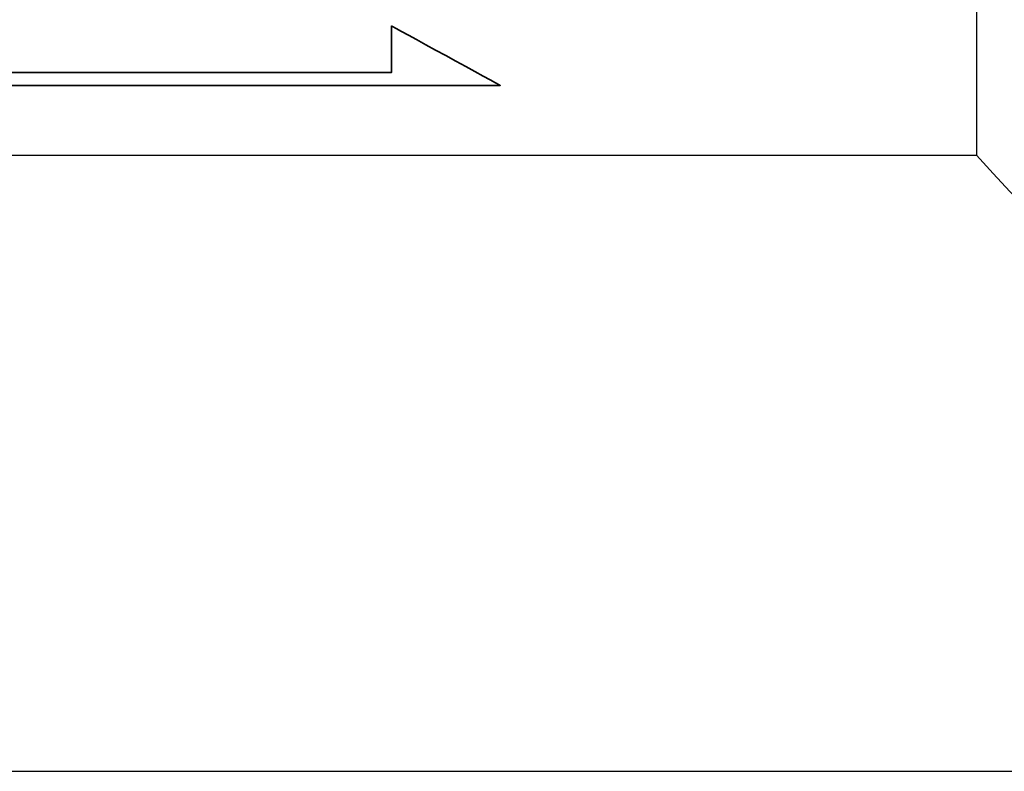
# Model space of a CAD drawing. Header units: millimetres. Extents: x -11 to 266, y -112 to -32.
# Tile 40 of 49: x 195.82 to 198.21, y -93.9 to -92.07. Entities that reach past the tile are written whole.
import ezdxf

# ---------------------------------------------------------------- set-up
doc = ezdxf.new("R2010")
doc.units = ezdxf.units.MM
doc.header["$LTSCALE"] = 0.15
for name, color, linetype in [('DIM', 4, 'CONTINUOUS'), ('layer 1', 7, 'CONTINUOUS'), ('OUT', 3, 'CONTINUOUS')]:
    doc.layers.add(name, color=color, linetype=linetype)

# ---------------------------------------------------------------- blocks, each defined once
blk = doc.blocks.new('TBI MOTION logo(完整正式版)')
at = {"layer": 'layer 1', "color": 22, "lineweight": 35}
blk.add_open_spline([(75.90875, -9.47875), (75.90875, -9.47875), (75.90875, -12.28625), (75.90875, -12.28625), (75.90875, -12.28625), (75.90875, -12.28625), (75.90875, -12.47875), (75.90875, -12.47875), (75.90875, -12.47875), (75.90875, -12.47875), (75.71625, -12.47875), (75.71625, -12.47875), (75.71625, -12.47875), (75.71625, -12.47875), (-88.32875, -12.47875), (-88.32875, -12.47875), (-88.32875, -12.47875), (-88.32875, -12.47875), (-88.32875, -13.29375), (-88.32875, -13.29375), (-88.32875, -13.29375), (-88.32875, -13.29375), (82.89125, -13.29375), (82.89125, -13.29375), (82.89125, -13.29375), (82.89125, -13.29375), (75.90875, -9.47875), (75.90875, -9.47875)], degree=3, knots=[0, 0, 0, 0, 0.14285714, 0.14285714, 0.14285714, 0.14285715, 0.28571429, 0.28571429, 0.28571429, 0.2857143, 0.42857143, 0.42857143, 0.42857143, 0.42857144, 0.57142857, 0.57142857, 0.57142857, 0.57142858, 0.71428571, 0.71428571, 0.71428571, 0.71428572, 0.85714286, 0.85714286, 0.85714286, 0.85714287, 1, 1, 1, 1], dxfattribs=at)

msp = doc.modelspace()

# ---------------------------------------------------------------- linework, layer by layer
at = {"layer": 'OUT', "color": 0}
for p, q in [((198.1463, -90.8969), (198.1463, -92.3969)), ((187.6004, -92.3969), (198.1463, -92.3969)), ((187.6004, -93.8969), (215.4004, -93.8969))]:
    msp.add_line(p, q, dxfattribs=at)
msp.add_arc((201.5004, -89.3969), 4.5, 221.8103, 270, dxfattribs=at)

# ---------------------------------------------------------------- block references
at = {"layer": 'DIM', "color": 0, "xscale": 0.0379463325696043, "yscale": 0.0379463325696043, "zscale": 0.0379463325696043}
msp.add_blockref('TBI MOTION logo(完整正式版)', (193.8419, -91.7225), dxfattribs=at)

doc.saveas('drawing.dxf')
